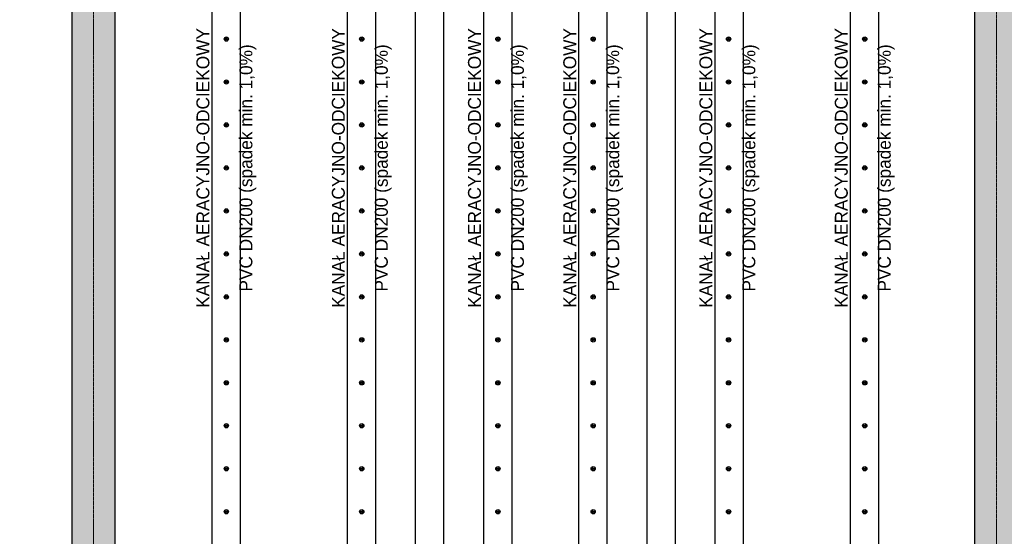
# Model space of a CAD drawing. Header units: millimetres. Extents: x -374129 to 1163271, y -112652 to 695637.
# Tile 66 of 256: x 31324 to 38196, y -41819 to -38213. Entities that reach past the tile are written whole.
import ezdxf

# ---------------------------------------------------------------- set-up
doc = ezdxf.new("R2010")
doc.units = ezdxf.units.MM
doc.linetypes.add('ACAD_ISO04W100', pattern=[30, 24, -3, 0, -3])
for name, color, linetype in [('KRT_kreskowanie', 252, 'Continuous'), ('KRT_opisy', 146, 'Continuous'), ('KRT_sciany', 2, 'Continuous'), ('KRT_technologia', 30, 'Continuous')]:
    doc.layers.add(name, color=color, linetype=linetype)
doc.layers.add('KRT_osie', color=55, linetype='ACAD_ISO04W100', lineweight=18)

# ---------------------------------------------------------------- blocks, each defined once
blk = doc.blocks.new('sys napowietrzania')
at = {"layer": 'KRT_technologia', "linetype": 'Continuous', "transparency": 33554687, "elevation": -3395.12}
for points in [[(33884.98, -12485.01), (33884.98, -10582.71), (33884.98, -2349.21), (33684.98, -2349.21), (33684.98, -10582.71), (33684.98, -12485.01), (33784.98, -12485.01), (33884.98, -12485.01), (33881.81, -12495.38), (33784.98, -12495.38), (33688.14, -12495.38), (33684.98, -12485.01)], [(34829.98, -12485.01), (34829.98, -10582.71), (34829.98, -2349.21), (34629.98, -2349.21), (34629.98, -10582.71), (34629.98, -12485.01), (34729.98, -12485.01), (34829.98, -12485.01), (34826.81, -12495.38), (34729.98, -12495.38), (34633.14, -12495.38), (34629.98, -12485.01)], [(35304.98, -12485.01), (35304.98, -10582.71), (35304.98, -2349.21), (35104.98, -2349.21), (35104.98, -10582.71), (35104.98, -12485.01), (35204.98, -12485.01), (35304.98, -12485.01), (35301.81, -12495.38), (35204.98, -12495.38), (35108.14, -12495.38), (35104.98, -12485.01)], [(35779.98, -12485.01), (35779.98, -10582.71), (35779.98, -2349.21), (35579.98, -2349.21), (35579.98, -10582.71), (35579.98, -12485.01), (35679.98, -12485.01), (35779.98, -12485.01), (35776.81, -12495.38), (35679.98, -12495.38), (35583.14, -12495.38), (35579.98, -12485.01)], [(36444.98, -12485.01), (36444.98, -10582.71), (36444.98, -2349.21), (36244.98, -2349.21), (36244.98, -10582.71), (36244.98, -12485.01), (36344.98, -12485.01), (36444.98, -12485.01), (36441.81, -12495.38), (36344.98, -12495.38), (36248.14, -12495.38), (36244.98, -12485.01)], [(36919.98, -12485.01), (36919.98, -10582.71), (36919.98, -2349.21), (36719.98, -2349.21), (36719.98, -10582.71), (36719.98, -12485.01), (36819.98, -12485.01), (36919.98, -12485.01), (36916.81, -12495.38), (36819.98, -12495.38), (36723.14, -12495.38), (36719.98, -12485.01)], [(37394.98, -12485.01), (37394.98, -10582.71), (37394.98, -2349.21), (37194.98, -2349.21), (37194.98, -10582.71), (37194.98, -12485.01), (37294.98, -12485.01), (37394.98, -12485.01), (37391.81, -12495.38), (37294.98, -12495.38), (37198.14, -12495.38), (37194.98, -12485.01)], [(38339.98, -12485.01), (38339.98, -10582.71), (38339.98, -2349.21), (38139.98, -2349.21), (38139.98, -10582.71), (38139.98, -12485.01), (38239.98, -12485.01), (38339.98, -12485.01), (38336.81, -12495.38), (38239.98, -12495.38), (38143.14, -12495.38), (38139.98, -12485.01)]]:
    blk.add_lwpolyline(points, dxfattribs=at)
at = {"layer": 'KRT_technologia'}
for centre, radius in [((33786.48, -6260.34, -3395.12), 15), ((34731.48, -6260.34, -3395.12), 15), ((35681.48, -6260.34, -3395.12), 15), ((36346.48, -6260.34, -3395.12), 15), ((37291.48, -6260.34, -3395.12), 15), ((38241.32, -6260.34, -3395.12), 15), ((33786.48, -6260.34, -3395.12), 7), ((33786.48, -6260.34, -3395.12), 1.5), ((34731.48, -6260.34, -3395.12), 7), ((34731.48, -6260.34, -3395.12), 1.5), ((35681.48, -6260.34, -3395.12), 7), ((35681.48, -6260.34, -3395.12), 1.5), ((36346.48, -6260.34, -3395.12), 7), ((36346.48, -6260.34, -3395.12), 1.5), ((37291.48, -6260.34, -3395.12), 7), ((37291.48, -6260.34, -3395.12), 1.5), ((38241.32, -6260.34, -3395.12), 7), ((38241.32, -6260.34, -3395.12), 1.5), ((33786.48, -6560.34, -3395.12), 15), ((33786.48, -6560.34, -3395.12), 7), ((33786.48, -6560.34, -3395.12), 1.5), ((34731.48, -6560.34, -3395.12), 15), ((34731.48, -6560.34, -3395.12), 7), ((34731.48, -6560.34, -3395.12), 1.5), ((35681.48, -6560.34, -3395.12), 15), ((35681.48, -6560.34, -3395.12), 7), ((35681.48, -6560.34, -3395.12), 1.5), ((36346.48, -6560.34, -3395.12), 15), ((36346.48, -6560.34, -3395.12), 7), ((36346.48, -6560.34, -3395.12), 1.5), ((37291.48, -6560.34, -3395.12), 15), ((37291.48, -6560.34, -3395.12), 7), ((37291.48, -6560.34, -3395.12), 1.5), ((38241.32, -6560.34, -3395.12), 15), ((38241.32, -6560.34, -3395.12), 7), ((38241.32, -6560.34, -3395.12), 1.5), ((33786.48, -6860.34, -3395.12), 15), ((33786.48, -6860.34, -3395.12), 7), ((33786.48, -6860.34, -3395.12), 1.5), ((34731.48, -6860.34, -3395.12), 15), ((34731.48, -6860.34, -3395.12), 7), ((34731.48, -6860.34, -3395.12), 1.5), ((35681.48, -6860.34, -3395.12), 15), ((35681.48, -6860.34, -3395.12), 7), ((35681.48, -6860.34, -3395.12), 1.5), ((36346.48, -6860.34, -3395.12), 15), ((36346.48, -6860.34, -3395.12), 7), ((36346.48, -6860.34, -3395.12), 1.5), ((37291.48, -6860.34, -3395.12), 15), ((37291.48, -6860.34, -3395.12), 7), ((37291.48, -6860.34, -3395.12), 1.5), ((38241.32, -6860.34, -3395.12), 15), ((38241.32, -6860.34, -3395.12), 7), ((38241.32, -6860.34, -3395.12), 1.5), ((33786.48, -7160.34, -3395.12), 15), ((34731.48, -7160.34, -3395.12), 15), ((35681.48, -7160.34, -3395.12), 15), ((36346.48, -7160.34, -3395.12), 15), ((37291.48, -7160.34, -3395.12), 15), ((38241.32, -7160.34, -3395.12), 15), ((33786.48, -7160.34, -3395.12), 7), ((33786.48, -7160.34, -3395.12), 1.5), ((34731.48, -7160.34, -3395.12), 7), ((34731.48, -7160.34, -3395.12), 1.5), ((35681.48, -7160.34, -3395.12), 7), ((35681.48, -7160.34, -3395.12), 1.5), ((36346.48, -7160.34, -3395.12), 7), ((36346.48, -7160.34, -3395.12), 1.5), ((37291.48, -7160.34, -3395.12), 7), ((37291.48, -7160.34, -3395.12), 1.5), ((38241.32, -7160.34, -3395.12), 7), ((38241.32, -7160.34, -3395.12), 1.5), ((33786.48, -7460.34, -3395.12), 15), ((33786.48, -7460.34, -3395.12), 7), ((33786.48, -7460.34, -3395.12), 1.5), ((34731.48, -7460.34, -3395.12), 15), ((34731.48, -7460.34, -3395.12), 7), ((34731.48, -7460.34, -3395.12), 1.5), ((35681.48, -7460.34, -3395.12), 15), ((35681.48, -7460.34, -3395.12), 7), ((35681.48, -7460.34, -3395.12), 1.5), ((36346.48, -7460.34, -3395.12), 15), ((36346.48, -7460.34, -3395.12), 7), ((36346.48, -7460.34, -3395.12), 1.5), ((37291.48, -7460.34, -3395.12), 15), ((37291.48, -7460.34, -3395.12), 7), ((37291.48, -7460.34, -3395.12), 1.5), ((38241.32, -7460.34, -3395.12), 15), ((38241.32, -7460.34, -3395.12), 7), ((38241.32, -7460.34, -3395.12), 1.5), ((33786.48, -7760.34, -3395.12), 15), ((33786.48, -7760.34, -3395.12), 7), ((33786.48, -7760.34, -3395.12), 1.5), ((34731.48, -7760.34, -3395.12), 15), ((34731.48, -7760.34, -3395.12), 7), ((34731.48, -7760.34, -3395.12), 1.5), ((35681.48, -7760.34, -3395.12), 15), ((35681.48, -7760.34, -3395.12), 7), ((35681.48, -7760.34, -3395.12), 1.5), ((36346.48, -7760.34, -3395.12), 15), ((36346.48, -7760.34, -3395.12), 7), ((36346.48, -7760.34, -3395.12), 1.5), ((37291.48, -7760.34, -3395.12), 15), ((37291.48, -7760.34, -3395.12), 7), ((37291.48, -7760.34, -3395.12), 1.5), ((38241.32, -7760.34, -3395.12), 15), ((38241.32, -7760.34, -3395.12), 7), ((38241.32, -7760.34, -3395.12), 1.5), ((33786.48, -8060.34, -3395.12), 15), ((33786.48, -8060.34, -3395.12), 7), ((33786.48, -8060.34, -3395.12), 1.5), ((34731.48, -8060.34, -3395.12), 15), ((34731.48, -8060.34, -3395.12), 7), ((34731.48, -8060.34, -3395.12), 1.5), ((35681.48, -8060.34, -3395.12), 15), ((35681.48, -8060.34, -3395.12), 7), ((35681.48, -8060.34, -3395.12), 1.5), ((36346.48, -8060.34, -3395.12), 15), ((36346.48, -8060.34, -3395.12), 7), ((36346.48, -8060.34, -3395.12), 1.5), ((37291.48, -8060.34, -3395.12), 15), ((37291.48, -8060.34, -3395.12), 7), ((37291.48, -8060.34, -3395.12), 1.5), ((38241.32, -8060.34, -3395.12), 15), ((38241.32, -8060.34, -3395.12), 7), ((38241.32, -8060.34, -3395.12), 1.5), ((33786.48, -8360.34, -3395.12), 15), ((33786.48, -8360.34, -3395.12), 7), ((33786.48, -8360.34, -3395.12), 1.5), ((34731.48, -8360.34, -3395.12), 15), ((34731.48, -8360.34, -3395.12), 7), ((34731.48, -8360.34, -3395.12), 1.5), ((35681.48, -8360.34, -3395.12), 15), ((35681.48, -8360.34, -3395.12), 7), ((35681.48, -8360.34, -3395.12), 1.5), ((36346.48, -8360.34, -3395.12), 15), ((36346.48, -8360.34, -3395.12), 7), ((36346.48, -8360.34, -3395.12), 1.5), ((37291.48, -8360.34, -3395.12), 15), ((37291.48, -8360.34, -3395.12), 7), ((37291.48, -8360.34, -3395.12), 1.5), ((38241.32, -8360.34, -3395.12), 15), ((38241.32, -8360.34, -3395.12), 7), ((38241.32, -8360.34, -3395.12), 1.5), ((33786.48, -8660.34, -3395.12), 15), ((33786.48, -8660.34, -3395.12), 7), ((34731.48, -8660.34, -3395.12), 15), ((34731.48, -8660.34, -3395.12), 7), ((35681.48, -8660.34, -3395.12), 15), ((35681.48, -8660.34, -3395.12), 7), ((36346.48, -8660.34, -3395.12), 15), ((36346.48, -8660.34, -3395.12), 7), ((37291.48, -8660.34, -3395.12), 15), ((37291.48, -8660.34, -3395.12), 7), ((38241.32, -8660.34, -3395.12), 15), ((38241.32, -8660.34, -3395.12), 7), ((33786.48, -8660.34, -3395.12), 1.5), ((34731.48, -8660.34, -3395.12), 1.5), ((35681.48, -8660.34, -3395.12), 1.5), ((36346.48, -8660.34, -3395.12), 1.5), ((37291.48, -8660.34, -3395.12), 1.5), ((38241.32, -8660.34, -3395.12), 1.5), ((33786.48, -8960.34, -3395.12), 15), ((33786.48, -8960.34, -3395.12), 7), ((33786.48, -8960.34, -3395.12), 1.5), ((34731.48, -8960.34, -3395.12), 15), ((34731.48, -8960.34, -3395.12), 7), ((34731.48, -8960.34, -3395.12), 1.5), ((35681.48, -8960.34, -3395.12), 15), ((35681.48, -8960.34, -3395.12), 7), ((35681.48, -8960.34, -3395.12), 1.5), ((36346.48, -8960.34, -3395.12), 15), ((36346.48, -8960.34, -3395.12), 7), ((36346.48, -8960.34, -3395.12), 1.5), ((37291.48, -8960.34, -3395.12), 15), ((37291.48, -8960.34, -3395.12), 7), ((37291.48, -8960.34, -3395.12), 1.5), ((38241.32, -8960.34, -3395.12), 15), ((38241.32, -8960.34, -3395.12), 7), ((38241.32, -8960.34, -3395.12), 1.5), ((33786.48, -9260.34, -3395.12), 15), ((33786.48, -9260.34, -3395.12), 7), ((33786.48, -9260.34, -3395.12), 1.5), ((34731.48, -9260.34, -3395.12), 15), ((34731.48, -9260.34, -3395.12), 7), ((34731.48, -9260.34, -3395.12), 1.5), ((35681.48, -9260.34, -3395.12), 15), ((35681.48, -9260.34, -3395.12), 7), ((35681.48, -9260.34, -3395.12), 1.5), ((36346.48, -9260.34, -3395.12), 15), ((36346.48, -9260.34, -3395.12), 7), ((36346.48, -9260.34, -3395.12), 1.5), ((37291.48, -9260.34, -3395.12), 15), ((37291.48, -9260.34, -3395.12), 7), ((37291.48, -9260.34, -3395.12), 1.5), ((38241.32, -9260.34, -3395.12), 15), ((38241.32, -9260.34, -3395.12), 7), ((38241.32, -9260.34, -3395.12), 1.5), ((33786.48, -9560.34, -3395.12), 15), ((34731.48, -9560.34, -3395.12), 15), ((35681.48, -9560.34, -3395.12), 15), ((36346.48, -9560.34, -3395.12), 15), ((37291.48, -9560.34, -3395.12), 15), ((38241.32, -9560.34, -3395.12), 15), ((33786.48, -9560.34, -3395.12), 7), ((33786.48, -9560.34, -3395.12), 1.5), ((34731.48, -9560.34, -3395.12), 7), ((34731.48, -9560.34, -3395.12), 1.5), ((35681.48, -9560.34, -3395.12), 7), ((35681.48, -9560.34, -3395.12), 1.5), ((36346.48, -9560.34, -3395.12), 7), ((36346.48, -9560.34, -3395.12), 1.5), ((37291.48, -9560.34, -3395.12), 7), ((37291.48, -9560.34, -3395.12), 1.5), ((38241.32, -9560.34, -3395.12), 7), ((38241.32, -9560.34, -3395.12), 1.5)]:
    blk.add_circle(centre, radius, dxfattribs=at)

msp = doc.modelspace()

# ---------------------------------------------------------------- hatches: boundary and pattern name
at = {"layer": 'KRT_kreskowanie'}
h = msp.add_hatch(dxfattribs=at)
h.set_pattern_fill('ANSI33', color=256, scale=20, style=0)
h.set_pattern_definition([(45, (-1e-05, 3009.36), (-89.80256, 89.80256), []), (45, (89.8, 3009.36), (-89.80256, 89.80256), [63.5, -31.75])])
h.paths.add_polyline_path([(38290, -33690.64), (19090, -33690.64), (19090, -46990.64), (19390, -46990.64), (19390, -33990.64), (25390, -33990.64), (25390, -46990.64), (25690, -46990.64), (25690, -33990.64), (31690, -33990.64), (31690, -46990.64), (31990, -46990.64), (31990, -33990.64), (37990, -33990.64), (37990, -46990.64), (38290, -46990.64)])
h.paths.add_polyline_path([(51230, -33990.64), (57230, -33990.64), (57230, -46990.64), (57530, -46990.64), (57530, -33690.64), (38330, -33690.64), (38330, -46990.64), (38630, -46990.64), (38630, -33990.64), (44630, -33990.64), (44630, -46990.64), (44930, -46990.64), (44930, -33990.64), (50930, -33990.64), (50930, -46990.64), (51230, -46990.64)])
h.paths.add_polyline_path([(70470, -33690.64), (57570, -33690.64), (57570, -46990.64), (57870, -46990.64), (57870, -33990.64), (63870, -33990.64), (63870, -46990.64), (64170, -46990.64), (64170, -33990.64), (70170, -33990.64), (70170, -46990.64), (70470, -46990.64)])

# ---------------------------------------------------------------- linework, layer by layer
at = {"layer": 'KRT_osie', "ltscale": 0.5}
for p, q in [((31840, -27801.99), (31840, -48285.63)), ((38140, -27801.99), (38140, -48285.63))]:
    msp.add_line(p, q, dxfattribs=at)
at = {"layer": 'KRT_sciany'}
for p, q in [((31690, -46990.64), (31690, -33990.64)), ((31990, -46990.64), (31990, -33990.64)), ((37990, -46990.64), (37990, -33990.64))]:
    msp.add_line(p, q, dxfattribs=at)

# ---------------------------------------------------------------- block references
msp.add_blockref('sys napowietrzania', (-1019.98, -32087.66, 3070))

# ---------------------------------------------------------------- texts
at = {"layer": 'KRT_opisy', "color": 54, "char_height": 90, "attachment_point": 5, "rotation": 90}
for insert in [(32766.5, -39248, -325.12), (33711.5, -39248, -325.12), (34661.5, -39248, -325.12), (35326.5, -39248, -325.12), (36276.5, -39248, 68.25), (37221.5, -39248, 68.25)]:
    msp.add_mtext('KANAŁ AERACYJNO-ODCIEKOWY\\P\\PPVC DN200 (spadek min. 1,0%)', dxfattribs=dict(at, insert=insert))

doc.saveas('drawing.dxf')
